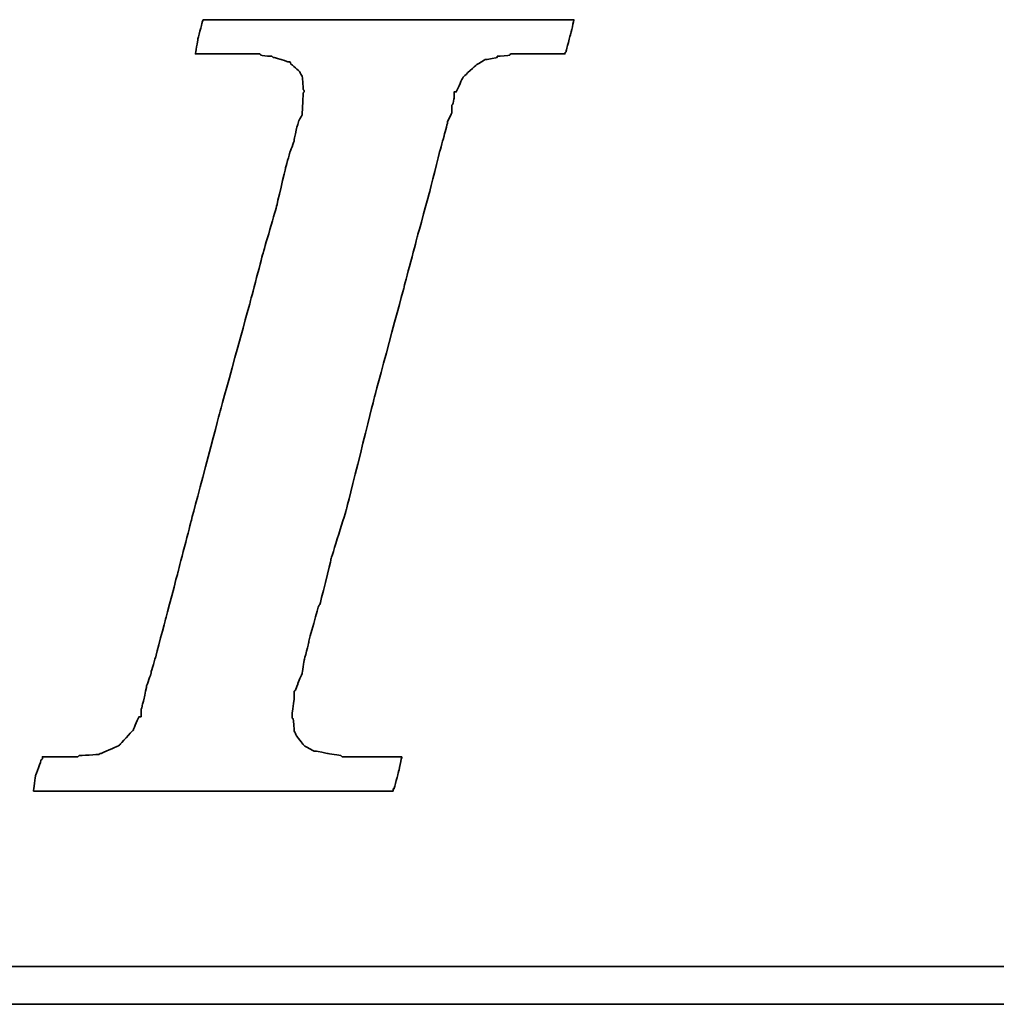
# Model space of a CAD drawing. Header units: millimetres. Extents: x 369 to 638, y 381 to 472.
# Tile 28 of 45: x 569.77 to 572.05, y 412.89 to 415.19. Entities that reach past the tile are written whole.
import ezdxf

# ---------------------------------------------------------------- set-up
doc = ezdxf.new("R2010")
doc.units = ezdxf.units.MM
doc.header["$LTSCALE"] = 0.15
doc.layers.add('DIM', color=4, linetype='CONTINUOUS')
doc.layers.add('layer 1', color=7, linetype='CONTINUOUS')

# ---------------------------------------------------------------- blocks, each defined once
blk = doc.blocks.new('TBI MOTION logo(完整正式版)')
at = {"layer": 'layer 1', "color": 22, "lineweight": 35}
for points, knots in [([(-40.59125, -7.94375), (-40.59125, -7.94375), (-40.97375, -7.94375), (-40.97375, -7.94375), (-40.97375, -7.94375), (-40.97375, -7.94375), (-41.38125, -7.94375), (-41.38125, -7.94375), (-41.38125, -7.94375), (-41.38125, -7.94375), (-41.54875, -7.94375), (-41.54875, -7.94375), (-41.54875, -7.94375), (-41.54875, -7.94375), (-41.59875, -7.94375), (-41.59875, -7.94375), (-41.59875, -7.94375), (-41.59875, -7.94375), (-41.88375, -7.94375), (-41.88375, -7.94375), (-41.88375, -7.94375), (-41.88375, -7.94375), (-41.90875, -7.91875), (-41.90875, -7.91875), (-41.90875, -7.91875), (-41.90875, -7.91875), (-42.19875, -7.87125), (-42.19875, -7.87125), (-42.19875, -7.87125), (-42.19875, -7.87125), (-42.43875, -7.82375), (-42.43875, -7.82375), (-42.43875, -7.82375), (-42.43875, -7.82375), (-42.45875, -7.82375), (-42.45875, -7.82375), (-42.45875, -7.82375), (-42.45875, -7.82375), (-42.48625, -7.82375), (-42.48625, -7.82375), (-42.48625, -7.82375), (-42.48625, -7.82375), (-42.67625, -7.72375), (-42.67625, -7.72375), (-42.67625, -7.72375), (-42.67625, -7.72375), (-42.70125, -7.70375), (-42.70125, -7.70375), (-42.70125, -7.70375), (-42.70125, -7.70375), (-42.72375, -7.67875), (-42.72375, -7.67875), (-42.72375, -7.67875), (-42.72375, -7.67875), (-42.86875, -7.48875), (-42.86875, -7.48875), (-42.86875, -7.48875), (-42.86875, -7.48875), (-42.89375, -7.43875), (-42.89375, -7.43875), (-42.89375, -7.43875), (-42.89375, -7.43875), (-42.91875, -7.38875), (-42.91875, -7.38875), (-42.91875, -7.38875), (-42.91875, -7.38875), (-42.93875, -7.12875), (-42.93875, -7.12875), (-42.93875, -7.12875), (-42.93875, -7.12875), (-42.96375, -7.10375), (-42.96375, -7.10375), (-42.96375, -7.10375), (-42.96375, -7.10375), (-42.96375, -7.05375), (-42.96375, -7.05375), (-42.96375, -7.05375), (-42.96375, -7.05375), (-42.96375, -7.00875), (-42.96375, -7.00875), (-42.96375, -7.00875), (-42.96375, -7.00875), (-42.91875, -6.69625), (-42.91875, -6.69625), (-42.91875, -6.69625), (-42.91875, -6.69625), (-42.91875, -6.62375), (-42.91875, -6.62375), (-42.91875, -6.62375), (-42.91875, -6.62375), (-42.91875, -6.59625), (-42.91875, -6.59625), (-42.91875, -6.59625), (-42.91875, -6.59625), (-42.91875, -6.57375), (-42.91875, -6.57375), (-42.91875, -6.57375), (-42.91875, -6.57375), (-42.91875, -6.52875), (-42.91875, -6.52875), (-42.91875, -6.52875), (-42.91875, -6.52875), (-42.89375, -6.50375), (-42.89375, -6.50375), (-42.89375, -6.50375), (-42.89375, -6.50375), (-42.84375, -6.38375), (-42.84375, -6.38375), (-42.84375, -6.38375), (-42.84375, -6.38375), (-42.84375, -6.35875), (-42.84375, -6.35875), (-42.84375, -6.35875), (-42.84375, -6.35875), (-42.74625, -6.14375), (-42.74625, -6.14375), (-42.74625, -6.14375), (-42.74625, -6.14375), (-42.70125, -5.85375), (-42.70125, -5.85375), (-42.70125, -5.85375), (-42.70125, -5.85375), (-42.60375, -5.47125), (-42.60375, -5.47125), (-42.60375, -5.47125), (-42.60375, -5.47125), (-42.60375, -5.44875), (-42.60375, -5.44875), (-42.60375, -5.44875), (-42.60375, -5.44875), (-42.38875, -4.67875), (-42.38875, -4.67875), (-42.38875, -4.67875), (-42.38875, -4.67875), (-42.36375, -4.65375), (-42.36375, -4.65375), (-42.36375, -4.65375), (-42.36375, -4.65375), (-42.12375, -3.69625), (-42.12375, -3.69625), (-42.12375, -3.69625), (-42.12375, -3.69625), (-42.12375, -3.67374), (-42.12375, -3.67374), (-42.12375, -3.67374), (-42.12375, -3.67374), (-41.78875, -2.59374), (-41.78875, -2.59374), (-41.78875, -2.59374), (-41.78875, -2.59374), (-41.18875, -0.19375), (-41.18875, -0.19375), (-41.18875, -0.19375), (-41.18875, -0.19375), (-40.54375, 2.20624), (-40.54375, 2.20624), (-40.54375, 2.20624), (-40.54375, 2.20624), (-40.25375, 3.30875), (-40.25375, 3.30875), (-40.25375, 3.30875), (-40.25375, 3.30875), (-39.98875, 4.27125), (-39.98875, 4.27125), (-39.98875, 4.27125), (-39.98875, 4.27125), (-39.77375, 5.13125), (-39.77375, 5.13125), (-39.77375, 5.13125), (-39.77375, 5.13125), (-39.67875, 5.47125), (-39.67875, 5.47125), (-39.67875, 5.47125), (-39.67875, 5.47125), (-39.60375, 5.75625), (-39.60375, 5.75625), (-39.60375, 5.75625), (-39.60375, 5.75625), (-39.60375, 5.78125), (-39.60375, 5.78125), (-39.60375, 5.78125), (-39.60375, 5.78125), (-39.50875, 5.97125), (-39.50875, 5.97125), (-39.50875, 5.97125), (-39.50875, 5.97125), (-39.50875, 6.13875), (-39.50875, 6.13875), (-39.50875, 6.13875), (-39.50875, 6.13875), (-39.48625, 6.16625), (-39.48625, 6.16625), (-39.48625, 6.16625), (-39.48625, 6.16625), (-39.46125, 6.28625), (-39.46125, 6.28625), (-39.46125, 6.28625), (-39.46125, 6.28625), (-39.46125, 6.42625), (-39.46125, 6.42625), (-39.46125, 6.42625), (-39.46125, 6.42625), (-39.41375, 6.42625), (-39.41375, 6.42625), (-39.41375, 6.42625), (-39.41375, 6.42625), (-39.29375, 6.69125), (-39.29375, 6.69125), (-39.29375, 6.69125), (-39.29375, 6.69125), (-39.26875, 6.74125), (-39.26875, 6.74125), (-39.26875, 6.74125), (-39.26875, 6.74125), (-39.24375, 6.76625), (-39.24375, 6.76625), (-39.24375, 6.76625), (-39.24375, 6.76625), (-38.98375, 7.00624), (-38.98375, 7.00624), (-38.98375, 7.00624), (-38.98375, 7.00624), (-38.95625, 7.02624), (-38.95625, 7.02624), (-38.95625, 7.02624), (-38.95625, 7.02624), (-38.78875, 7.12624), (-38.78875, 7.12624), (-38.78875, 7.12624), (-38.78875, 7.12624), (-38.76375, 7.12624), (-38.76375, 7.12624), (-38.76375, 7.12624), (-38.76375, 7.12624), (-38.74375, 7.12624), (-38.74375, 7.12624), (-38.74375, 7.12624), (-38.74375, 7.12624), (-38.52875, 7.17125), (-38.52875, 7.17125), (-38.52875, 7.17125), (-38.52875, 7.17125), (-38.52875, 7.19624), (-38.52875, 7.19624), (-38.52875, 7.19624), (-38.52875, 7.19624), (-38.50375, 7.19624), (-38.50375, 7.19624), (-38.50375, 7.19624), (-38.50375, 7.19624), (-38.26125, 7.21875), (-38.26125, 7.21875), (-38.26125, 7.21875), (-38.26125, 7.21875), (-38.23875, 7.24624), (-38.23875, 7.24624), (-38.23875, 7.24624), (-38.23875, 7.24624), (-38.21625, 7.24624), (-38.21625, 7.24624), (-38.21625, 7.24624), (-38.21625, 7.24624), (-38.18875, 7.24624), (-38.18875, 7.24624), (-38.18875, 7.24624), (-38.18875, 7.24624), (-37.90375, 7.24624), (-37.90375, 7.24624), (-37.90375, 7.24624), (-37.90375, 7.24624), (-37.85375, 7.24624), (-37.85375, 7.24624), (-37.85375, 7.24624), (-37.85375, 7.24624), (-37.75875, 7.24624), (-37.75875, 7.24624), (-37.75875, 7.24624), (-37.75875, 7.24624), (-37.42375, 7.24624), (-37.42375, 7.24624), (-37.42375, 7.24624), (-37.42375, 7.24624), (-37.08875, 7.24624), (-37.08875, 7.24624), (-37.08875, 7.24624), (-37.08875, 7.24624), (-37.06375, 7.24624), (-37.06375, 7.24624), (-37.06375, 7.24624), (-37.06375, 7.24624), (-37.06375, 7.26624), (-37.06375, 7.26624), (-37.06375, 7.26624), (-37.06375, 7.26624), (-37.03875, 7.29125), (-37.03875, 7.29125), (-37.03875, 7.29125), (-37.03875, 7.29125), (-37.03875, 7.31625), (-37.03875, 7.31625), (-37.03875, 7.31625), (-37.03875, 7.31625), (-36.94125, 7.67625), (-36.94125, 7.67625), (-36.94125, 7.67625), (-36.94125, 7.67625), (-36.86875, 7.98625), (-36.86875, 7.98625), (-36.86875, 7.98625), (-36.86875, 7.98625), (-36.98875, 7.98625), (-36.98875, 7.98625), (-36.98875, 7.98625), (-36.98875, 7.98625), (-37.42375, 7.98625), (-37.42375, 7.98625), (-37.42375, 7.98625), (-37.42375, 7.98625), (-37.94875, 7.98625), (-37.94875, 7.98625), (-37.94875, 7.98625), (-37.94875, 7.98625), (-38.57375, 7.98625), (-38.57375, 7.98625), (-38.57375, 7.98625), (-38.57375, 7.98625), (-39.29375, 7.98625), (-39.29375, 7.98625), (-39.29375, 7.98625), (-39.29375, 7.98625), (-40.82875, 7.98625), (-40.82875, 7.98625), (-40.82875, 7.98625), (-40.82875, 7.98625), (-42.36375, 7.98625), (-42.36375, 7.98625), (-42.36375, 7.98625), (-42.36375, 7.98625), (-43.08375, 7.98625), (-43.08375, 7.98625), (-43.08375, 7.98625), (-43.08375, 7.98625), (-43.70875, 7.98625), (-43.70875, 7.98625), (-43.70875, 7.98625), (-43.70875, 7.98625), (-44.23375, 7.98625), (-44.23375, 7.98625), (-44.23375, 7.98625), (-44.23375, 7.98625), (-44.66875, 7.98625), (-44.66875, 7.98625), (-44.66875, 7.98625), (-44.66875, 7.98625), (-44.88375, 7.98625), (-44.88375, 7.98625), (-44.88375, 7.98625), (-44.88375, 7.98625), (-44.90875, 7.94125), (-44.90875, 7.94125), (-44.90875, 7.94125), (-44.90875, 7.94125), (-44.90875, 7.91625), (-44.90875, 7.91625), (-44.90875, 7.91625), (-44.90875, 7.91625), (-45.00375, 7.55625), (-45.00375, 7.55625), (-45.00375, 7.55625), (-45.00375, 7.55625), (-45.05375, 7.24624), (-45.05375, 7.24624), (-45.05375, 7.24624), (-45.05375, 7.24624), (-44.61875, 7.24624), (-44.61875, 7.24624), (-44.61875, 7.24624), (-44.61875, 7.24624), (-44.11375, 7.24624), (-44.11375, 7.24624), (-44.11375, 7.24624), (-44.11375, 7.24624), (-43.99375, 7.24624), (-43.99375, 7.24624), (-43.99375, 7.24624), (-43.99375, 7.24624), (-43.94625, 7.24624), (-43.94625, 7.24624), (-43.94625, 7.24624), (-43.94625, 7.24624), (-43.92374, 7.24624), (-43.92374, 7.24624), (-43.92374, 7.24624), (-43.92374, 7.24624), (-43.65875, 7.24624), (-43.65875, 7.24624), (-43.65875, 7.24624), (-43.65875, 7.24624), (-43.63875, 7.21875), (-43.63875, 7.21875), (-43.63875, 7.21875), (-43.63875, 7.21875), (-43.46875, 7.19624), (-43.46875, 7.19624), (-43.46875, 7.19624), (-43.46875, 7.19624), (-43.39875, 7.19624), (-43.39875, 7.19624), (-43.39875, 7.19624), (-43.39875, 7.19624), (-43.37125, 7.17125), (-43.37125, 7.17125), (-43.37125, 7.17125), (-43.37125, 7.17125), (-43.34875, 7.17125), (-43.34875, 7.17125), (-43.34875, 7.17125), (-43.34875, 7.17125), (-43.20375, 7.12624), (-43.20375, 7.12624), (-43.20375, 7.12624), (-43.20375, 7.12624), (-43.05875, 7.07624), (-43.05875, 7.07624), (-43.05875, 7.07624), (-43.05875, 7.07624), (-43.01375, 7.07624), (-43.01375, 7.07624), (-43.01375, 7.07624), (-43.01375, 7.07624), (-42.98875, 7.02624), (-42.98875, 7.02624), (-42.98875, 7.02624), (-42.98875, 7.02624), (-42.79875, 6.86125), (-42.79875, 6.86125), (-42.79875, 6.86125), (-42.79875, 6.86125), (-42.77375, 6.81125), (-42.77375, 6.81125), (-42.77375, 6.81125), (-42.77375, 6.81125), (-42.74625, 6.76625), (-42.74625, 6.76625), (-42.74625, 6.76625), (-42.74625, 6.76625), (-42.72375, 6.47625), (-42.72375, 6.47625), (-42.72375, 6.47625), (-42.72375, 6.47625), (-42.70125, 6.45124), (-42.70125, 6.45124), (-42.70125, 6.45124), (-42.70125, 6.45124), (-42.70125, 6.42625), (-42.70125, 6.42625), (-42.70125, 6.42625), (-42.70125, 6.42625), (-42.72375, 6.40625), (-42.72375, 6.40625), (-42.72375, 6.40625), (-42.72375, 6.40625), (-42.74625, 5.97125), (-42.74625, 5.97125), (-42.74625, 5.97125), (-42.74625, 5.97125), (-42.74625, 5.94625), (-42.74625, 5.94625), (-42.74625, 5.94625), (-42.74625, 5.94625), (-42.74625, 5.92625), (-42.74625, 5.92625), (-42.74625, 5.92625), (-42.74625, 5.92625), (-42.77375, 5.87625), (-42.77375, 5.87625), (-42.77375, 5.87625), (-42.77375, 5.87625), (-42.81875, 5.80625), (-42.81875, 5.80625), (-42.81875, 5.80625), (-42.81875, 5.80625), (-42.86875, 5.63625), (-42.86875, 5.63625), (-42.86875, 5.63625), (-42.86875, 5.63625), (-42.91875, 5.39625), (-42.91875, 5.39625), (-42.91875, 5.39625), (-42.91875, 5.39625), (-42.91875, 5.37124), (-42.91875, 5.37124), (-42.91875, 5.37124), (-42.91875, 5.37124), (-43.01375, 5.10874), (-43.01375, 5.10874), (-43.01375, 5.10874), (-43.01375, 5.10874), (-43.10875, 4.77124), (-43.10875, 4.77124), (-43.10875, 4.77124), (-43.10875, 4.77124), (-43.29875, 3.95625), (-43.29875, 3.95625), (-43.29875, 3.95625), (-43.29875, 3.95625), (-43.58875, 2.95125), (-43.58875, 2.95125), (-43.58875, 2.95125), (-43.58875, 2.95125), (-43.87375, 1.87125), (-43.87375, 1.87125), (-43.87375, 1.87125), (-43.87375, 1.87125), (-44.52625, -0.50374), (-44.52625, -0.50374), (-44.52625, -0.50374), (-44.52625, -0.50374), (-45.14875, -2.85375), (-45.14875, -2.85375), (-45.14875, -2.85375), (-45.14875, -2.85375), (-45.43375, -3.95875), (-45.43375, -3.95875), (-45.43375, -3.95875), (-45.43375, -3.95875), (-45.69875, -4.96875), (-45.69875, -4.96875), (-45.69875, -4.96875), (-45.69875, -4.96875), (-45.91375, -5.78375), (-45.91375, -5.78375), (-45.91375, -5.78375), (-45.91375, -5.78375), (-46.01375, -6.11875), (-46.01375, -6.11875), (-46.01375, -6.11875), (-46.01375, -6.11875), (-46.01375, -6.14375), (-46.01375, -6.14375), (-46.01375, -6.14375), (-46.01375, -6.14375), (-46.10875, -6.40875), (-46.10875, -6.40875), (-46.10875, -6.40875), (-46.10875, -6.40875), (-46.15375, -6.64875), (-46.15375, -6.64875), (-46.15375, -6.64875), (-46.15375, -6.64875), (-46.20375, -6.83875), (-46.20375, -6.83875), (-46.20375, -6.83875), (-46.20375, -6.83875), (-46.22875, -6.93375), (-46.22875, -6.93375), (-46.22875, -6.93375), (-46.22875, -6.93375), (-46.22875, -7.07875), (-46.22875, -7.07875), (-46.22875, -7.07875), (-46.22875, -7.07875), (-46.27375, -7.07875), (-46.27375, -7.07875), (-46.27375, -7.07875), (-46.27375, -7.07875), (-46.39375, -7.34375), (-46.39375, -7.34375), (-46.39375, -7.34375), (-46.39375, -7.34375), (-46.39375, -7.36875), (-46.39375, -7.36875), (-46.39375, -7.36875), (-46.39375, -7.36875), (-46.42125, -7.38875), (-46.42125, -7.38875), (-46.42125, -7.38875), (-46.42125, -7.38875), (-46.68375, -7.67875), (-46.68375, -7.67875), (-46.68375, -7.67875), (-46.68375, -7.67875), (-46.70875, -7.70375), (-46.70875, -7.70375), (-46.70875, -7.70375), (-46.70875, -7.70375), (-46.75375, -7.72375), (-46.75375, -7.72375), (-46.75375, -7.72375), (-46.75375, -7.72375), (-47.08875, -7.87125), (-47.08875, -7.87125), (-47.08875, -7.87125), (-47.08875, -7.87125), (-47.11625, -7.87125), (-47.11625, -7.87125), (-47.11625, -7.87125), (-47.11625, -7.87125), (-47.13875, -7.89375), (-47.13875, -7.89375), (-47.13875, -7.89375), (-47.13875, -7.89375), (-47.56875, -7.91875), (-47.56875, -7.91875), (-47.56875, -7.91875), (-47.56875, -7.91875), (-47.59625, -7.94375), (-47.59625, -7.94375), (-47.59625, -7.94375), (-47.59625, -7.94375), (-47.64375, -7.94375), (-47.64375, -7.94375), (-47.64375, -7.94375), (-47.64375, -7.94375), (-47.73625, -7.94375), (-47.73625, -7.94375), (-47.73625, -7.94375), (-47.73625, -7.94375), (-48.07375, -7.94375), (-48.07375, -7.94375), (-48.07375, -7.94375), (-48.07375, -7.94375), (-48.36125, -7.94375), (-48.36125, -7.94375), (-48.36125, -7.94375), (-48.36125, -7.94375), (-48.36125, -7.96625), (-48.36125, -7.96625), (-48.36125, -7.96625), (-48.36125, -7.96625), (-48.36125, -7.99125), (-48.36125, -7.99125), (-48.36125, -7.99125), (-48.36125, -7.99125), (-48.38875, -8.01375), (-48.38875, -8.01375), (-48.38875, -8.01375), (-48.38875, -8.01375), (-48.50875, -8.34875), (-48.50875, -8.34875), (-48.50875, -8.34875), (-48.50875, -8.34875), (-48.55375, -8.68625), (-48.55375, -8.68625), (-48.55375, -8.68625), (-48.55375, -8.68625), (-48.45875, -8.68625), (-48.45875, -8.68625), (-48.45875, -8.68625), (-48.45875, -8.68625), (-48.07375, -8.68625), (-48.07375, -8.68625), (-48.07375, -8.68625), (-48.07375, -8.68625), (-47.52375, -8.68625), (-47.52375, -8.68625), (-47.52375, -8.68625), (-47.52375, -8.68625), (-46.92375, -8.68625), (-46.92375, -8.68625), (-46.92375, -8.68625), (-46.92375, -8.68625), (-46.25375, -8.68625), (-46.25375, -8.68625), (-46.25375, -8.68625), (-46.25375, -8.68625), (-46.20375, -8.68625), (-46.20375, -8.68625), (-46.20375, -8.68625), (-46.20375, -8.68625), (-44.71375, -8.68625), (-44.71375, -8.68625), (-44.71375, -8.68625), (-44.71375, -8.68625), (-43.22875, -8.68625), (-43.22875, -8.68625), (-43.22875, -8.68625), (-43.22875, -8.68625), (-42.55875, -8.68625), (-42.55875, -8.68625), (-42.55875, -8.68625), (-42.55875, -8.68625), (-42.50875, -8.68625), (-42.50875, -8.68625), (-42.50875, -8.68625), (-42.50875, -8.68625), (-41.93375, -8.68625), (-41.93375, -8.68625), (-41.93375, -8.68625), (-41.93375, -8.68625), (-41.38125, -8.68625), (-41.38125, -8.68625), (-41.38125, -8.68625), (-41.38125, -8.68625), (-40.97375, -8.68625), (-40.97375, -8.68625), (-40.97375, -8.68625), (-40.97375, -8.68625), (-40.78125, -8.68625), (-40.78125, -8.68625), (-40.78125, -8.68625), (-40.78125, -8.68625), (-40.78125, -8.63875), (-40.78125, -8.63875), (-40.78125, -8.63875), (-40.78125, -8.63875), (-40.75875, -8.63875), (-40.75875, -8.63875), (-40.75875, -8.63875), (-40.75875, -8.63875), (-40.66375, -8.27875), (-40.66375, -8.27875), (-40.66375, -8.27875), (-40.66375, -8.27875), (-40.59125, -7.94375), (-40.59125, -7.94375)], [0, 0, 0, 0, 0.00558659, 0.00558659, 0.00558659, 0.0055866, 0.01117318, 0.01117318, 0.01117318, 0.01117319, 0.01675978, 0.01675978, 0.01675978, 0.01675979, 0.02234637, 0.02234637, 0.02234637, 0.02234638, 0.02793296, 0.02793296, 0.02793296, 0.02793297, 0.03351955, 0.03351955, 0.03351955, 0.03351956, 0.03910615, 0.03910615, 0.03910615, 0.03910616, 0.04469274, 0.04469274, 0.04469274, 0.04469275, 0.05027933, 0.05027933, 0.05027933, 0.05027934, 0.05586592, 0.05586592, 0.05586592, 0.05586593, 0.06145251, 0.06145251, 0.06145251, 0.06145252, 0.06703911, 0.06703911, 0.06703911, 0.06703912, 0.0726257, 0.0726257, 0.0726257, 0.07262571, 0.07821229, 0.07821229, 0.07821229, 0.0782123, 0.08379888, 0.08379888, 0.08379888, 0.08379889, 0.08938547, 0.08938547, 0.08938547, 0.08938548, 0.09497207, 0.09497207, 0.09497207, 0.09497208, 0.10055866, 0.10055866, 0.10055866, 0.10055867, 0.10614525, 0.10614525, 0.10614525, 0.10614526, 0.11173184, 0.11173184, 0.11173184, 0.11173185, 0.11731844, 0.11731844, 0.11731844, 0.11731845, 0.12290503, 0.12290503, 0.12290503, 0.12290504, 0.12849162, 0.12849162, 0.12849162, 0.12849163, 0.13407821, 0.13407821, 0.13407821, 0.13407822, 0.1396648, 0.1396648, 0.1396648, 0.13966481, 0.1452514, 0.1452514, 0.1452514, 0.14525141, 0.15083799, 0.15083799, 0.15083799, 0.150838, 0.15642458, 0.15642458, 0.15642458, 0.15642459, 0.16201117, 0.16201117, 0.16201117, 0.16201118, 0.16759777, 0.16759777, 0.16759777, 0.16759778, 0.17318436, 0.17318436, 0.17318436, 0.17318437, 0.17877095, 0.17877095, 0.17877095, 0.17877096, 0.18435754, 0.18435754, 0.18435754, 0.18435755, 0.18994413, 0.18994413, 0.18994413, 0.18994414, 0.19553073, 0.19553073, 0.19553073, 0.19553074, 0.20111732, 0.20111732, 0.20111732, 0.20111733, 0.20670391, 0.20670391, 0.20670391, 0.20670392, 0.2122905, 0.2122905, 0.2122905, 0.21229051, 0.21787709, 0.21787709, 0.21787709, 0.2178771, 0.22346369, 0.22346369, 0.22346369, 0.2234637, 0.22905028, 0.22905028, 0.22905028, 0.22905029, 0.23463687, 0.23463687, 0.23463687, 0.23463688, 0.24022346, 0.24022346, 0.24022346, 0.24022347, 0.24581006, 0.24581006, 0.24581006, 0.24581007, 0.25139665, 0.25139665, 0.25139665, 0.25139666, 0.25698324, 0.25698324, 0.25698324, 0.25698325, 0.26256983, 0.26256983, 0.26256983, 0.26256984, 0.26815642, 0.26815642, 0.26815642, 0.26815643, 0.27374302, 0.27374302, 0.27374302, 0.27374303, 0.27932961, 0.27932961, 0.27932961, 0.27932962, 0.2849162, 0.2849162, 0.2849162, 0.28491621, 0.29050279, 0.29050279, 0.29050279, 0.2905028, 0.29608939, 0.29608939, 0.29608939, 0.2960894, 0.30167598, 0.30167598, 0.30167598, 0.30167599, 0.30726257, 0.30726257, 0.30726257, 0.30726258, 0.31284916, 0.31284916, 0.31284916, 0.31284917, 0.31843575, 0.31843575, 0.31843575, 0.31843576, 0.32402235, 0.32402235, 0.32402235, 0.32402236, 0.32960894, 0.32960894, 0.32960894, 0.32960895, 0.33519553, 0.33519553, 0.33519553, 0.33519554, 0.34078212, 0.34078212, 0.34078212, 0.34078213, 0.34636872, 0.34636872, 0.34636872, 0.34636873, 0.35195531, 0.35195531, 0.35195531, 0.35195532, 0.3575419, 0.3575419, 0.3575419, 0.35754191, 0.36312849, 0.36312849, 0.36312849, 0.3631285, 0.36871508, 0.36871508, 0.36871508, 0.36871509, 0.37430168, 0.37430168, 0.37430168, 0.37430169, 0.37988827, 0.37988827, 0.37988827, 0.37988828, 0.38547486, 0.38547486, 0.38547486, 0.38547487, 0.39106145, 0.39106145, 0.39106145, 0.39106146, 0.39664804, 0.39664804, 0.39664804, 0.39664805, 0.40223464, 0.40223464, 0.40223464, 0.40223465, 0.40782123, 0.40782123, 0.40782123, 0.40782124, 0.41340782, 0.41340782, 0.41340782, 0.41340783, 0.41899441, 0.41899441, 0.41899441, 0.41899442, 0.42458101, 0.42458101, 0.42458101, 0.42458102, 0.4301676, 0.4301676, 0.4301676, 0.43016761, 0.43575419, 0.43575419, 0.43575419, 0.4357542, 0.44134078, 0.44134078, 0.44134078, 0.44134079, 0.44692737, 0.44692737, 0.44692737, 0.44692738, 0.45251397, 0.45251397, 0.45251397, 0.45251398, 0.45810056, 0.45810056, 0.45810056, 0.45810057, 0.46368715, 0.46368715, 0.46368715, 0.46368716, 0.46927374, 0.46927374, 0.46927374, 0.46927375, 0.47486034, 0.47486034, 0.47486034, 0.47486035, 0.48044693, 0.48044693, 0.48044693, 0.48044694, 0.48603352, 0.48603352, 0.48603352, 0.48603353, 0.49162011, 0.49162011, 0.49162011, 0.49162012, 0.4972067, 0.4972067, 0.4972067, 0.49720671, 0.5027933, 0.5027933, 0.5027933, 0.50279331, 0.50837989, 0.50837989, 0.50837989, 0.5083799, 0.51396648, 0.51396648, 0.51396648, 0.51396649, 0.51955307, 0.51955307, 0.51955307, 0.51955308, 0.52513966, 0.52513966, 0.52513966, 0.52513967, 0.53072626, 0.53072626, 0.53072626, 0.53072627, 0.53631285, 0.53631285, 0.53631285, 0.53631286, 0.54189944, 0.54189944, 0.54189944, 0.54189945, 0.54748603, 0.54748603, 0.54748603, 0.54748604, 0.55307263, 0.55307263, 0.55307263, 0.55307264, 0.55865922, 0.55865922, 0.55865922, 0.55865923, 0.56424581, 0.56424581, 0.56424581, 0.56424582, 0.5698324, 0.5698324, 0.5698324, 0.56983241, 0.57541899, 0.57541899, 0.57541899, 0.575419, 0.58100559, 0.58100559, 0.58100559, 0.5810056, 0.58659218, 0.58659218, 0.58659218, 0.58659219, 0.59217877, 0.59217877, 0.59217877, 0.59217878, 0.59776536, 0.59776536, 0.59776536, 0.59776537, 0.60335196, 0.60335196, 0.60335196, 0.60335197, 0.60893855, 0.60893855, 0.60893855, 0.60893856, 0.61452514, 0.61452514, 0.61452514, 0.61452515, 0.62011173, 0.62011173, 0.62011173, 0.62011174, 0.62569832, 0.62569832, 0.62569832, 0.62569833, 0.63128492, 0.63128492, 0.63128492, 0.63128493, 0.63687151, 0.63687151, 0.63687151, 0.63687152, 0.6424581, 0.6424581, 0.6424581, 0.64245811, 0.64804469, 0.64804469, 0.64804469, 0.6480447, 0.65363128, 0.65363128, 0.65363128, 0.65363129, 0.65921788, 0.65921788, 0.65921788, 0.65921789, 0.66480447, 0.66480447, 0.66480447, 0.66480448, 0.67039106, 0.67039106, 0.67039106, 0.67039107, 0.67597765, 0.67597765, 0.67597765, 0.67597766, 0.68156425, 0.68156425, 0.68156425, 0.68156426, 0.68715084, 0.68715084, 0.68715084, 0.68715085, 0.69273743, 0.69273743, 0.69273743, 0.69273744, 0.69832402, 0.69832402, 0.69832402, 0.69832403, 0.70391061, 0.70391061, 0.70391061, 0.70391062, 0.70949721, 0.70949721, 0.70949721, 0.70949722, 0.7150838, 0.7150838, 0.7150838, 0.71508381, 0.72067039, 0.72067039, 0.72067039, 0.7206704, 0.72625698, 0.72625698, 0.72625698, 0.72625699, 0.73184358, 0.73184358, 0.73184358, 0.73184359, 0.73743017, 0.73743017, 0.73743017, 0.73743018, 0.74301676, 0.74301676, 0.74301676, 0.74301677, 0.74860335, 0.74860335, 0.74860335, 0.74860336, 0.75418994, 0.75418994, 0.75418994, 0.75418995, 0.75977654, 0.75977654, 0.75977654, 0.75977655, 0.76536313, 0.76536313, 0.76536313, 0.76536314, 0.77094972, 0.77094972, 0.77094972, 0.77094973, 0.77653631, 0.77653631, 0.77653631, 0.77653632, 0.78212291, 0.78212291, 0.78212291, 0.78212292, 0.7877095, 0.7877095, 0.7877095, 0.78770951, 0.79329609, 0.79329609, 0.79329609, 0.7932961, 0.79888268, 0.79888268, 0.79888268, 0.79888269, 0.80446927, 0.80446927, 0.80446927, 0.80446928, 0.81005587, 0.81005587, 0.81005587, 0.81005588, 0.81564246, 0.81564246, 0.81564246, 0.81564247, 0.82122905, 0.82122905, 0.82122905, 0.82122906, 0.82681564, 0.82681564, 0.82681564, 0.82681565, 0.83240223, 0.83240223, 0.83240223, 0.83240224, 0.83798883, 0.83798883, 0.83798883, 0.83798884, 0.84357542, 0.84357542, 0.84357542, 0.84357543, 0.84916201, 0.84916201, 0.84916201, 0.84916202, 0.8547486, 0.8547486, 0.8547486, 0.85474861, 0.8603352, 0.8603352, 0.8603352, 0.86033521, 0.86592179, 0.86592179, 0.86592179, 0.8659218, 0.87150838, 0.87150838, 0.87150838, 0.87150839, 0.87709497, 0.87709497, 0.87709497, 0.87709498, 0.88268156, 0.88268156, 0.88268156, 0.88268157, 0.88826816, 0.88826816, 0.88826816, 0.88826817, 0.89385475, 0.89385475, 0.89385475, 0.89385476, 0.89944134, 0.89944134, 0.89944134, 0.89944135, 0.90502793, 0.90502793, 0.90502793, 0.90502794, 0.91061453, 0.91061453, 0.91061453, 0.91061454, 0.91620112, 0.91620112, 0.91620112, 0.91620113, 0.92178771, 0.92178771, 0.92178771, 0.92178772, 0.9273743, 0.9273743, 0.9273743, 0.92737431, 0.93296089, 0.93296089, 0.93296089, 0.9329609, 0.93854749, 0.93854749, 0.93854749, 0.9385475, 0.94413408, 0.94413408, 0.94413408, 0.94413409, 0.94972067, 0.94972067, 0.94972067, 0.94972068, 0.95530726, 0.95530726, 0.95530726, 0.95530727, 0.96089385, 0.96089385, 0.96089385, 0.96089386, 0.96648045, 0.96648045, 0.96648045, 0.96648046, 0.97206704, 0.97206704, 0.97206704, 0.97206705, 0.97765363, 0.97765363, 0.97765363, 0.97765364, 0.98324022, 0.98324022, 0.98324022, 0.98324023, 0.98882682, 0.98882682, 0.98882682, 0.98882683, 0.99441341, 0.99441341, 0.99441341, 0.99441342, 1, 1, 1, 1]), ([(75.90875, -9.47875), (75.90875, -9.47875), (75.90875, -12.28625), (75.90875, -12.28625), (75.90875, -12.28625), (75.90875, -12.28625), (75.90875, -12.47875), (75.90875, -12.47875), (75.90875, -12.47875), (75.90875, -12.47875), (75.71625, -12.47875), (75.71625, -12.47875), (75.71625, -12.47875), (75.71625, -12.47875), (-88.32875, -12.47875), (-88.32875, -12.47875), (-88.32875, -12.47875), (-88.32875, -12.47875), (-88.32875, -13.29375), (-88.32875, -13.29375), (-88.32875, -13.29375), (-88.32875, -13.29375), (82.89125, -13.29375), (82.89125, -13.29375), (82.89125, -13.29375), (82.89125, -13.29375), (75.90875, -9.47875), (75.90875, -9.47875)], [0, 0, 0, 0, 0.14285714, 0.14285714, 0.14285714, 0.14285715, 0.28571429, 0.28571429, 0.28571429, 0.2857143, 0.42857143, 0.42857143, 0.42857143, 0.42857144, 0.57142857, 0.57142857, 0.57142857, 0.57142858, 0.71428571, 0.71428571, 0.71428571, 0.71428572, 0.85714286, 0.85714286, 0.85714286, 0.85714287, 1, 1, 1, 1])]:
    blk.add_open_spline(points, degree=3, knots=knots, dxfattribs=at)

msp = doc.modelspace()

# ---------------------------------------------------------------- block references
at = {"layer": 'DIM', "color": 7, "xscale": 0.1080406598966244, "yscale": 0.1080406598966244, "zscale": 0.1080406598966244}
msp.add_blockref('TBI MOTION logo(完整正式版)', (575.047, 414.3237), dxfattribs=at)

doc.saveas('drawing.dxf')
